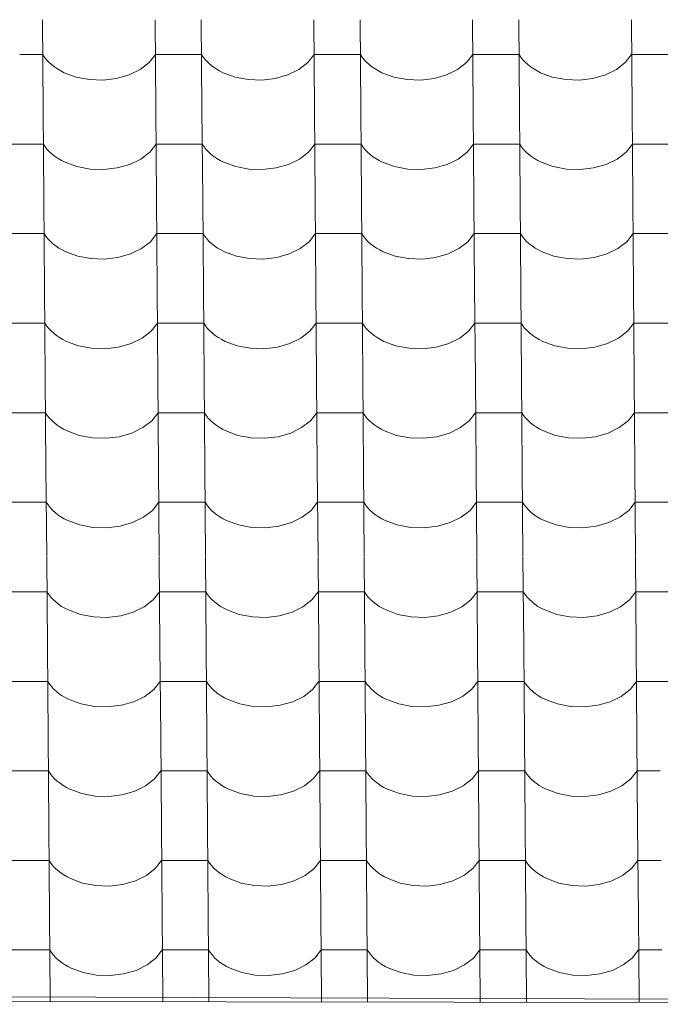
# Model space of a CAD drawing. Header units: millimetres. Extents: x -27785 to 104762, y -947 to 11132.
# Tile 135 of 146: x -2393 to -1727, y 7039 to 8061. Entities that reach past the tile are written whole.
import ezdxf

# ---------------------------------------------------------------- set-up
doc = ezdxf.new("R2010")
doc.units = ezdxf.units.MM
doc.header["$MEASUREMENT"] = 0
for name, color, linetype in [('POHLED JIŽNÍ_1_Bourané_Konstrukce - střechy a skořepiny', 7, 'Continuous'), ('POHLED JIŽNÍ_1_Bourané_Výplně - Povrchové', 7, 'Continuous'), ('POHLED JIŽNÍ_1_Konstrukce - nosné', 7, 'Continuous')]:
    doc.layers.add(name, color=color, linetype=linetype)

# ---------------------------------------------------------------- blocks, each defined once
blk = doc.blocks.new('*X2', base_point=(-29303.7, -27473.9))
at = {"layer": 'POHLED JIŽNÍ_1_Bourané_Výplně - Povrchové', "color": 7, "linetype": 'Continuous', "lineweight": 13}
for p, q in [((-2369.1, 8061.2), (-2368.4, 7968.5)), ((-2252.1, 8061.2), (-2251.4, 7968.5)), ((-2204.1, 8061.2), (-2203.4, 7968.5)), ((-2087.1, 8061.2), (-2086.4, 7968.5)), ((-2039.1, 8061.2), (-2038.4, 7968.5)), ((-1922.1, 8061.2), (-1921.4, 7968.5)), ((-1874.1, 8061.2), (-1873.4, 7968.5)), ((-1757.1, 8061.2), (-1756.4, 7968.5)), ((-2368.8, 8025), (-2392.8, 8025)), ((-2368.8, 8025), (-2367, 8022.3)), ((-2367, 8022.3), (-2364.8, 8019.6)), ((-2364.8, 8019.6), (-2362.4, 8017)), ((-2258.4, 8016.7), (-2251.8, 8025)), ((-2227.8, 8025), (-2251.8, 8025)), ((-2203.8, 8025), (-2227.8, 8025)), ((-2203.8, 8025), (-2202, 8022.3)), ((-2202, 8022.3), (-2199.8, 8019.6)), ((-2199.8, 8019.6), (-2197.4, 8017)), ((-2093.5, 8016.7), (-2086.8, 8025)), ((-2062.8, 8025), (-2086.8, 8025)), ((-2038.8, 8025), (-2062.8, 8025)), ((-2038.8, 8025), (-2037, 8022.3)), ((-2037, 8022.3), (-2034.8, 8019.6)), ((-2034.8, 8019.6), (-2032.4, 8017)), ((-1928.5, 8016.7), (-1921.9, 8025)), ((-1897.8, 8025), (-1921.9, 8025)), ((-1873.8, 8025), (-1897.8, 8025)), ((-1873.8, 8025), (-1872, 8022.3)), ((-1872, 8022.3), (-1869.8, 8019.6)), ((-1869.8, 8019.6), (-1867.4, 8017)), ((-1763.5, 8016.7), (-1756.9, 8025)), ((-1732.8, 8025), (-1756.9, 8025)), ((-1708.8, 8025), (-1732.8, 8025)), ((-2362.4, 8017), (-2359.7, 8014.5)), ((-2359.7, 8014.5), (-2356.7, 8012.2)), ((-2356.7, 8012.2), (-2353.5, 8010)), ((-2353.5, 8010), (-2350.1, 8008)), ((-2350.1, 8008), (-2346.5, 8006.1)), ((-2279.1, 8003.9), (-2267.7, 8009.5)), ((-2267.7, 8009.5), (-2258.4, 8016.7)), ((-2197.4, 8017), (-2194.7, 8014.5)), ((-2194.7, 8014.5), (-2191.7, 8012.2)), ((-2191.7, 8012.2), (-2188.5, 8010)), ((-2188.5, 8010), (-2185.1, 8008)), ((-2185.1, 8008), (-2181.5, 8006.1)), ((-2114.1, 8003.9), (-2102.7, 8009.5)), ((-2102.7, 8009.5), (-2093.5, 8016.7)), ((-2032.4, 8017), (-2029.7, 8014.5)), ((-2029.7, 8014.5), (-2026.7, 8012.2)), ((-2026.7, 8012.2), (-2023.5, 8010)), ((-2023.5, 8010), (-2020.1, 8008)), ((-2020.1, 8008), (-2016.5, 8006.1)), ((-1949.1, 8003.9), (-1937.7, 8009.5)), ((-1937.7, 8009.5), (-1928.5, 8016.7)), ((-1867.4, 8017), (-1864.7, 8014.5)), ((-1864.7, 8014.5), (-1861.7, 8012.2)), ((-1861.7, 8012.2), (-1858.5, 8010)), ((-1858.5, 8010), (-1855.1, 8008)), ((-1855.1, 8008), (-1851.5, 8006.1)), ((-1784.1, 8003.9), (-1772.7, 8009.5)), ((-1772.7, 8009.5), (-1763.5, 8016.7)), ((-2346.5, 8006.1), (-2334, 8001.6)), ((-2334, 8001.6), (-2320.3, 7999)), ((-2320.3, 7999), (-2306.1, 7998.5)), ((-2306.1, 7998.5), (-2292.2, 8000.2)), ((-2292.2, 8000.2), (-2279.1, 8003.9)), ((-2181.5, 8006.1), (-2169, 8001.6)), ((-2169, 8001.6), (-2155.3, 7999)), ((-2155.3, 7999), (-2141.1, 7998.5)), ((-2141.1, 7998.5), (-2127.2, 8000.2)), ((-2127.2, 8000.2), (-2114.1, 8003.9)), ((-2016.5, 8006.1), (-2004, 8001.6)), ((-2004, 8001.6), (-1990.3, 7999)), ((-1990.3, 7999), (-1976.1, 7998.5)), ((-1976.1, 7998.5), (-1962.2, 8000.2)), ((-1962.2, 8000.2), (-1949.1, 8003.9)), ((-1851.5, 8006.1), (-1839, 8001.6)), ((-1839, 8001.6), (-1825.3, 7999)), ((-1825.3, 7999), (-1811.1, 7998.5)), ((-1811.1, 7998.5), (-1797.2, 8000.2)), ((-1797.2, 8000.2), (-1784.1, 8003.9)), ((-2368.4, 7968.2), (-2367.6, 7875.5)), ((-2251.4, 7968.2), (-2250.7, 7875.5)), ((-2203.4, 7968.2), (-2202.6, 7875.5)), ((-2086.4, 7968.2), (-2085.7, 7875.5)), ((-2038.4, 7968.2), (-2037.7, 7875.5)), ((-1921.4, 7968.2), (-1920.7, 7875.5)), ((-1873.4, 7968.2), (-1872.7, 7875.5)), ((-1756.4, 7968.2), (-1755.7, 7875.5)), ((-2392.1, 7932), (-2416.1, 7932)), ((-2368.1, 7932), (-2392.1, 7932)), ((-2368.1, 7932), (-2366.2, 7929.2)), ((-2366.2, 7929.2), (-2364.1, 7926.5)), ((-2364.1, 7926.5), (-2361.7, 7924)), ((-2257.7, 7923.7), (-2251.1, 7932)), ((-2227.1, 7932), (-2251.1, 7932)), ((-2203.1, 7932), (-2227.1, 7932)), ((-2203.1, 7932), (-2201.2, 7929.2)), ((-2201.2, 7929.2), (-2199.1, 7926.5)), ((-2199.1, 7926.5), (-2196.7, 7924)), ((-2092.7, 7923.7), (-2086.1, 7932)), ((-2062.1, 7932), (-2086.1, 7932)), ((-2038.1, 7932), (-2062.1, 7932)), ((-2038.1, 7932), (-2036.2, 7929.2)), ((-2036.2, 7929.2), (-2034.1, 7926.5)), ((-2034.1, 7926.5), (-2031.7, 7924)), ((-1927.7, 7923.7), (-1921.1, 7932)), ((-1897.1, 7932), (-1921.1, 7932)), ((-1873.1, 7932), (-1897.1, 7932)), ((-1873.1, 7932), (-1871.3, 7929.2)), ((-1871.3, 7929.2), (-1869.1, 7926.5)), ((-1869.1, 7926.5), (-1866.7, 7924)), ((-1762.7, 7923.7), (-1756.1, 7932)), ((-1732.1, 7932), (-1756.1, 7932)), ((-1708.1, 7932), (-1732.1, 7932)), ((-2361.7, 7924), (-2359, 7921.5)), ((-2359, 7921.5), (-2356, 7919.2)), ((-2356, 7919.2), (-2352.8, 7917)), ((-2352.8, 7917), (-2349.4, 7915)), ((-2278.4, 7910.9), (-2267, 7916.5)), ((-2267, 7916.5), (-2257.7, 7923.7)), ((-2196.7, 7924), (-2194, 7921.5)), ((-2194, 7921.5), (-2191, 7919.2)), ((-2191, 7919.2), (-2187.8, 7917)), ((-2187.8, 7917), (-2184.4, 7915)), ((-2113.4, 7910.9), (-2102, 7916.5)), ((-2102, 7916.5), (-2092.7, 7923.7)), ((-2031.7, 7924), (-2029, 7921.5)), ((-2029, 7921.5), (-2026, 7919.2)), ((-2026, 7919.2), (-2022.8, 7917)), ((-2022.8, 7917), (-2019.4, 7915)), ((-1948.4, 7910.9), (-1937, 7916.5)), ((-1937, 7916.5), (-1927.7, 7923.7)), ((-1866.7, 7924), (-1864, 7921.5)), ((-1864, 7921.5), (-1861, 7919.2)), ((-1861, 7919.2), (-1857.8, 7917)), ((-1857.8, 7917), (-1854.4, 7915)), ((-1783.4, 7910.9), (-1772, 7916.5)), ((-1772, 7916.5), (-1762.7, 7923.7)), ((-2349.4, 7915), (-2345.7, 7913.1)), ((-2345.7, 7913.1), (-2333.3, 7908.6)), ((-2333.3, 7908.6), (-2319.6, 7906)), ((-2319.6, 7906), (-2305.4, 7905.5)), ((-2305.4, 7905.5), (-2291.4, 7907.2)), ((-2291.4, 7907.2), (-2278.4, 7910.9)), ((-2184.4, 7915), (-2180.7, 7913.1)), ((-2180.7, 7913.1), (-2168.3, 7908.6)), ((-2168.3, 7908.6), (-2154.6, 7906)), ((-2154.6, 7906), (-2140.4, 7905.5)), ((-2140.4, 7905.5), (-2126.4, 7907.2)), ((-2126.4, 7907.2), (-2113.4, 7910.9)), ((-2019.4, 7915), (-2015.8, 7913.1)), ((-2015.8, 7913.1), (-2003.3, 7908.6)), ((-2003.3, 7908.6), (-1989.6, 7906)), ((-1989.6, 7906), (-1975.4, 7905.5)), ((-1975.4, 7905.5), (-1961.5, 7907.2)), ((-1961.5, 7907.2), (-1948.4, 7910.9)), ((-1854.4, 7915), (-1850.8, 7913.1)), ((-1850.8, 7913.1), (-1838.3, 7908.6)), ((-1838.3, 7908.6), (-1824.6, 7906)), ((-1824.6, 7906), (-1810.4, 7905.5)), ((-1810.4, 7905.5), (-1796.5, 7907.2)), ((-1796.5, 7907.2), (-1783.4, 7910.9)), ((-2367.6, 7875.2), (-2366.9, 7782.5)), ((-2250.7, 7875.2), (-2250, 7782.5)), ((-2202.6, 7875.2), (-2201.9, 7782.5)), ((-2085.7, 7875.2), (-2085, 7782.5)), ((-2037.6, 7875.2), (-2036.9, 7782.5)), ((-1920.7, 7875.2), (-1920, 7782.5)), ((-1872.7, 7875.2), (-1871.9, 7782.5)), ((-1755.7, 7875.2), (-1755, 7782.5)), ((-2391.4, 7839), (-2415.4, 7839)), ((-2367.4, 7839), (-2391.4, 7839)), ((-2367.4, 7839), (-2365.5, 7836.2)), ((-2365.5, 7836.2), (-2363.4, 7833.5)), ((-2363.4, 7833.5), (-2360.9, 7831)), ((-2257, 7830.6), (-2250.4, 7839)), ((-2226.4, 7839), (-2250.4, 7839)), ((-2202.4, 7839), (-2226.4, 7839)), ((-2202.4, 7839), (-2200.5, 7836.2)), ((-2200.5, 7836.2), (-2198.4, 7833.5)), ((-2198.4, 7833.5), (-2195.9, 7831)), ((-2092, 7830.6), (-2085.4, 7839)), ((-2061.4, 7839), (-2085.4, 7839)), ((-2037.4, 7839), (-2061.4, 7839)), ((-2037.4, 7839), (-2035.5, 7836.2)), ((-2035.5, 7836.2), (-2033.4, 7833.5)), ((-2033.4, 7833.5), (-2031, 7831)), ((-1927, 7830.6), (-1920.4, 7839)), ((-1896.4, 7839), (-1920.4, 7839)), ((-1872.4, 7839), (-1896.4, 7839)), ((-1872.4, 7839), (-1870.5, 7836.2)), ((-1870.5, 7836.2), (-1868.4, 7833.5)), ((-1868.4, 7833.5), (-1866, 7831)), ((-1762, 7830.6), (-1755.4, 7839)), ((-1731.4, 7839), (-1755.4, 7839)), ((-1707.4, 7839), (-1731.4, 7839)), ((-2360.9, 7831), (-2358.2, 7828.5)), ((-2358.2, 7828.5), (-2355.3, 7826.2)), ((-2355.3, 7826.2), (-2352.1, 7824)), ((-2352.1, 7824), (-2348.7, 7822)), ((-2277.7, 7817.9), (-2266.3, 7823.5)), ((-2266.3, 7823.5), (-2257, 7830.6)), ((-2195.9, 7831), (-2193.2, 7828.5)), ((-2193.2, 7828.5), (-2190.3, 7826.2)), ((-2190.3, 7826.2), (-2187.1, 7824)), ((-2187.1, 7824), (-2183.7, 7822)), ((-2112.7, 7817.9), (-2101.3, 7823.5)), ((-2101.3, 7823.5), (-2092, 7830.6)), ((-2031, 7831), (-2028.3, 7828.5)), ((-2028.3, 7828.5), (-2025.3, 7826.2)), ((-2025.3, 7826.2), (-2022.1, 7824)), ((-2022.1, 7824), (-2018.7, 7822)), ((-1947.7, 7817.9), (-1936.3, 7823.5)), ((-1936.3, 7823.5), (-1927, 7830.6)), ((-1866, 7831), (-1863.3, 7828.5)), ((-1863.3, 7828.5), (-1860.3, 7826.2)), ((-1860.3, 7826.2), (-1857.1, 7824)), ((-1857.1, 7824), (-1853.7, 7822)), ((-1782.7, 7817.9), (-1771.3, 7823.5)), ((-1771.3, 7823.5), (-1762, 7830.6)), ((-2348.7, 7822), (-2345, 7820.1)), ((-2345, 7820.1), (-2332.5, 7815.5)), ((-2332.5, 7815.5), (-2318.9, 7813)), ((-2304.7, 7812.5), (-2290.7, 7814.2)), ((-2290.7, 7814.2), (-2277.7, 7817.9)), ((-2183.7, 7822), (-2180, 7820.1)), ((-2180, 7820.1), (-2167.5, 7815.5)), ((-2167.5, 7815.5), (-2153.9, 7813)), ((-2139.7, 7812.5), (-2125.7, 7814.2)), ((-2125.7, 7814.2), (-2112.7, 7817.9)), ((-2018.7, 7822), (-2015, 7820.1)), ((-2015, 7820.1), (-2002.5, 7815.5)), ((-2002.5, 7815.5), (-1988.9, 7813)), ((-1974.7, 7812.5), (-1960.7, 7814.2)), ((-1960.7, 7814.2), (-1947.7, 7817.9)), ((-1853.7, 7822), (-1850, 7820.1)), ((-1850, 7820.1), (-1837.6, 7815.5)), ((-1837.6, 7815.5), (-1823.9, 7813)), ((-1809.7, 7812.5), (-1795.7, 7814.2)), ((-1795.7, 7814.2), (-1782.7, 7817.9)), ((-2318.9, 7813), (-2304.7, 7812.5)), ((-2153.9, 7813), (-2139.7, 7812.5)), ((-1988.9, 7813), (-1974.7, 7812.5)), ((-1823.9, 7813), (-1809.7, 7812.5)), ((-2366.9, 7782.2), (-2366.2, 7689.5)), ((-2250, 7782.2), (-2249.2, 7689.5)), ((-2201.9, 7782.2), (-2201.2, 7689.5)), ((-2085, 7782.2), (-2084.2, 7689.5)), ((-2036.9, 7782.2), (-2036.2, 7689.5)), ((-1920, 7782.2), (-1919.2, 7689.5)), ((-1871.9, 7782.2), (-1871.2, 7689.5)), ((-1755, 7782.2), (-1754.2, 7689.5)), ((-2390.7, 7746), (-2414.7, 7746)), ((-2366.6, 7746), (-2390.7, 7746)), ((-2366.6, 7746), (-2364.8, 7743.2)), ((-2364.8, 7743.2), (-2362.6, 7740.5)), ((-2256.3, 7737.6), (-2249.7, 7746)), ((-2225.7, 7746), (-2249.7, 7746)), ((-2201.6, 7746), (-2225.7, 7746)), ((-2201.6, 7746), (-2199.8, 7743.2)), ((-2199.8, 7743.2), (-2197.7, 7740.5)), ((-2091.3, 7737.6), (-2084.7, 7746)), ((-2060.7, 7746), (-2084.7, 7746)), ((-2036.6, 7746), (-2060.7, 7746)), ((-2036.6, 7746), (-2034.8, 7743.2)), ((-2034.8, 7743.2), (-2032.7, 7740.5)), ((-1926.3, 7737.6), (-1919.7, 7746)), ((-1895.7, 7746), (-1919.7, 7746)), ((-1871.6, 7746), (-1895.7, 7746)), ((-1871.6, 7746), (-1869.8, 7743.2)), ((-1869.8, 7743.2), (-1867.7, 7740.5)), ((-1761.3, 7737.6), (-1754.7, 7746)), ((-1730.7, 7746), (-1754.7, 7746)), ((-1706.7, 7746), (-1730.7, 7746)), ((-2362.6, 7740.5), (-2360.2, 7737.9)), ((-2360.2, 7737.9), (-2357.5, 7735.5)), ((-2357.5, 7735.5), (-2354.6, 7733.2)), ((-2354.6, 7733.2), (-2351.4, 7731)), ((-2265.5, 7730.5), (-2256.3, 7737.6)), ((-2197.7, 7740.5), (-2195.2, 7737.9)), ((-2195.2, 7737.9), (-2192.5, 7735.5)), ((-2192.5, 7735.5), (-2189.6, 7733.2)), ((-2189.6, 7733.2), (-2186.4, 7731)), ((-2100.5, 7730.5), (-2091.3, 7737.6)), ((-2032.7, 7740.5), (-2030.2, 7737.9)), ((-2030.2, 7737.9), (-2027.5, 7735.5)), ((-2027.5, 7735.5), (-2024.6, 7733.2)), ((-2024.6, 7733.2), (-2021.4, 7731)), ((-1935.5, 7730.5), (-1926.3, 7737.6)), ((-1867.7, 7740.5), (-1865.2, 7737.9)), ((-1865.2, 7737.9), (-1862.5, 7735.5)), ((-1862.5, 7735.5), (-1859.6, 7733.2)), ((-1859.6, 7733.2), (-1856.4, 7731)), ((-1770.5, 7730.5), (-1761.3, 7737.6)), ((-2351.4, 7731), (-2347.9, 7729)), ((-2347.9, 7729), (-2344.3, 7727.1)), ((-2344.3, 7727.1), (-2331.8, 7722.5)), ((-2331.8, 7722.5), (-2318.1, 7719.9)), ((-2304, 7719.5), (-2290, 7721.1)), ((-2290, 7721.1), (-2277, 7724.9)), ((-2277, 7724.9), (-2265.5, 7730.5)), ((-2186.4, 7731), (-2182.9, 7729)), ((-2182.9, 7729), (-2179.3, 7727.1)), ((-2179.3, 7727.1), (-2166.8, 7722.5)), ((-2166.8, 7722.5), (-2153.1, 7719.9)), ((-2139, 7719.5), (-2125, 7721.1)), ((-2125, 7721.1), (-2112, 7724.9)), ((-2112, 7724.9), (-2100.5, 7730.5)), ((-2021.4, 7731), (-2017.9, 7729)), ((-2017.9, 7729), (-2014.3, 7727.1)), ((-2014.3, 7727.1), (-2001.8, 7722.5)), ((-2001.8, 7722.5), (-1988.1, 7719.9)), ((-1974, 7719.5), (-1960, 7721.1)), ((-1960, 7721.1), (-1947, 7724.9)), ((-1947, 7724.9), (-1935.5, 7730.5)), ((-1856.4, 7731), (-1852.9, 7729)), ((-1852.9, 7729), (-1849.3, 7727.1)), ((-1849.3, 7727.1), (-1836.8, 7722.5)), ((-1836.8, 7722.5), (-1823.2, 7719.9)), ((-1809, 7719.5), (-1795, 7721.1)), ((-1795, 7721.1), (-1782, 7724.9)), ((-1782, 7724.9), (-1770.5, 7730.5)), ((-2318.1, 7719.9), (-2304, 7719.5)), ((-2153.1, 7719.9), (-2139, 7719.5)), ((-1988.1, 7719.9), (-1974, 7719.5)), ((-1823.2, 7719.9), (-1809, 7719.5)), ((-2366.2, 7689.2), (-2365.5, 7596.5)), ((-2249.2, 7689.2), (-2248.5, 7596.5)), ((-2201.2, 7689.2), (-2200.5, 7596.5)), ((-2084.2, 7689.2), (-2083.5, 7596.5)), ((-2036.2, 7689.2), (-2035.5, 7596.5)), ((-1919.2, 7689.2), (-1918.5, 7596.5)), ((-1871.2, 7689.2), (-1870.5, 7596.5)), ((-1754.2, 7689.2), (-1753.5, 7596.5)), ((-2389.9, 7653), (-2413.9, 7653)), ((-2365.9, 7653), (-2389.9, 7653)), ((-2365.9, 7653), (-2364.1, 7650.2)), ((-2364.1, 7650.2), (-2361.9, 7647.5)), ((-2255.6, 7644.6), (-2249, 7653)), ((-2224.9, 7653), (-2249, 7653)), ((-2200.9, 7653), (-2224.9, 7653)), ((-2200.9, 7653), (-2199.1, 7650.2)), ((-2199.1, 7650.2), (-2196.9, 7647.5)), ((-2090.6, 7644.6), (-2084, 7653)), ((-2059.9, 7653), (-2084, 7653)), ((-2035.9, 7653), (-2059.9, 7653)), ((-2035.9, 7653), (-2034.1, 7650.2)), ((-2034.1, 7650.2), (-2031.9, 7647.5)), ((-1925.6, 7644.6), (-1919, 7653)), ((-1894.9, 7653), (-1919, 7653)), ((-1870.9, 7653), (-1894.9, 7653)), ((-1870.9, 7653), (-1869.1, 7650.2)), ((-1869.1, 7650.2), (-1866.9, 7647.5)), ((-1760.6, 7644.6), (-1754, 7653)), ((-1729.9, 7653), (-1754, 7653)), ((-1705.9, 7653), (-1729.9, 7653)), ((-2361.9, 7647.5), (-2359.5, 7644.9)), ((-2359.5, 7644.9), (-2356.8, 7642.5)), ((-2356.8, 7642.5), (-2353.8, 7640.1)), ((-2353.8, 7640.1), (-2350.6, 7638)), ((-2264.8, 7637.5), (-2255.6, 7644.6)), ((-2196.9, 7647.5), (-2194.5, 7644.9)), ((-2194.5, 7644.9), (-2191.8, 7642.5)), ((-2191.8, 7642.5), (-2188.8, 7640.1)), ((-2188.8, 7640.1), (-2185.6, 7638)), ((-2099.8, 7637.5), (-2090.6, 7644.6)), ((-2031.9, 7647.5), (-2029.5, 7644.9)), ((-2029.5, 7644.9), (-2026.8, 7642.5)), ((-2026.8, 7642.5), (-2023.8, 7640.1)), ((-2023.8, 7640.1), (-2020.6, 7638)), ((-1934.8, 7637.5), (-1925.6, 7644.6)), ((-1866.9, 7647.5), (-1864.5, 7644.9)), ((-1864.5, 7644.9), (-1861.8, 7642.5)), ((-1861.8, 7642.5), (-1858.9, 7640.1)), ((-1858.9, 7640.1), (-1855.6, 7638)), ((-1769.8, 7637.5), (-1760.6, 7644.6)), ((-2350.6, 7638), (-2347.2, 7635.9)), ((-2347.2, 7635.9), (-2343.6, 7634.1)), ((-2343.6, 7634.1), (-2331.1, 7629.5)), ((-2331.1, 7629.5), (-2317.4, 7626.9)), ((-2289.3, 7628.1), (-2276.2, 7631.9)), ((-2276.2, 7631.9), (-2264.8, 7637.5)), ((-2185.6, 7638), (-2182.2, 7635.9)), ((-2182.2, 7635.9), (-2178.6, 7634.1)), ((-2178.6, 7634.1), (-2166.1, 7629.5)), ((-2166.1, 7629.5), (-2152.4, 7626.9)), ((-2124.3, 7628.1), (-2111.2, 7631.9)), ((-2111.2, 7631.9), (-2099.8, 7637.5)), ((-2020.6, 7638), (-2017.2, 7635.9)), ((-2017.2, 7635.9), (-2013.6, 7634.1)), ((-2013.6, 7634.1), (-2001.1, 7629.5)), ((-2001.1, 7629.5), (-1987.4, 7626.9)), ((-1959.3, 7628.1), (-1946.2, 7631.9)), ((-1946.2, 7631.9), (-1934.8, 7637.5)), ((-1855.6, 7638), (-1852.2, 7635.9)), ((-1852.2, 7635.9), (-1848.6, 7634.1)), ((-1848.6, 7634.1), (-1836.1, 7629.5)), ((-1836.1, 7629.5), (-1822.4, 7626.9)), ((-1794.3, 7628.1), (-1781.3, 7631.9)), ((-1781.3, 7631.9), (-1769.8, 7637.5)), ((-2317.4, 7626.9), (-2303.2, 7626.5)), ((-2303.2, 7626.5), (-2289.3, 7628.1)), ((-2152.4, 7626.9), (-2138.2, 7626.5)), ((-2138.2, 7626.5), (-2124.3, 7628.1)), ((-1987.4, 7626.9), (-1973.2, 7626.5)), ((-1973.2, 7626.5), (-1959.3, 7628.1)), ((-1822.4, 7626.9), (-1808.2, 7626.5)), ((-1808.2, 7626.5), (-1794.3, 7628.1)), ((-2365.5, 7596.2), (-2364.7, 7503.5)), ((-2248.5, 7596.2), (-2247.8, 7503.5)), ((-2200.5, 7596.2), (-2199.8, 7503.5)), ((-2083.5, 7596.2), (-2082.8, 7503.5)), ((-2035.5, 7596.2), (-2034.8, 7503.5)), ((-1918.5, 7596.2), (-1917.8, 7503.5)), ((-1870.5, 7596.2), (-1869.8, 7503.5)), ((-1753.5, 7596.2), (-1752.8, 7503.5)), ((-2389.2, 7560), (-2413.2, 7560)), ((-2365.2, 7560), (-2389.2, 7560)), ((-2365.2, 7560), (-2363.3, 7557.2)), ((-2254.8, 7551.6), (-2248.2, 7560)), ((-2224.2, 7560), (-2248.2, 7560)), ((-2200.2, 7560), (-2224.2, 7560)), ((-2200.2, 7560), (-2198.3, 7557.2)), ((-2089.8, 7551.6), (-2083.2, 7560)), ((-2059.2, 7560), (-2083.2, 7560)), ((-2035.2, 7560), (-2059.2, 7560)), ((-2035.2, 7560), (-2033.4, 7557.2)), ((-1924.8, 7551.6), (-1918.2, 7560)), ((-1894.2, 7560), (-1918.2, 7560)), ((-1870.2, 7560), (-1894.2, 7560)), ((-1870.2, 7560), (-1868.4, 7557.2)), ((-1759.8, 7551.6), (-1753.2, 7560)), ((-1729.2, 7560), (-1753.2, 7560)), ((-1705.2, 7560), (-1729.2, 7560)), ((-2363.3, 7557.2), (-2361.2, 7554.5)), ((-2361.2, 7554.5), (-2358.8, 7551.9)), ((-2358.8, 7551.9), (-2356.1, 7549.5)), ((-2356.1, 7549.5), (-2353.1, 7547.1)), ((-2264.1, 7544.4), (-2254.8, 7551.6)), ((-2198.3, 7557.2), (-2196.2, 7554.5)), ((-2196.2, 7554.5), (-2193.8, 7551.9)), ((-2193.8, 7551.9), (-2191.1, 7549.5)), ((-2191.1, 7549.5), (-2188.1, 7547.1)), ((-2099.1, 7544.4), (-2089.8, 7551.6)), ((-2033.4, 7557.2), (-2031.2, 7554.5)), ((-2031.2, 7554.5), (-2028.8, 7551.9)), ((-2028.8, 7551.9), (-2026.1, 7549.5)), ((-2026.1, 7549.5), (-2023.1, 7547.1)), ((-1934.1, 7544.4), (-1924.8, 7551.6)), ((-1868.4, 7557.2), (-1866.2, 7554.5)), ((-1866.2, 7554.5), (-1863.8, 7551.9)), ((-1863.8, 7551.9), (-1861.1, 7549.5)), ((-1861.1, 7549.5), (-1858.1, 7547.1)), ((-1769.1, 7544.4), (-1759.8, 7551.6)), ((-2353.1, 7547.1), (-2349.9, 7545)), ((-2349.9, 7545), (-2346.5, 7542.9)), ((-2346.5, 7542.9), (-2342.8, 7541.1)), ((-2342.8, 7541.1), (-2330.4, 7536.5)), ((-2288.5, 7535.1), (-2275.5, 7538.9)), ((-2275.5, 7538.9), (-2264.1, 7544.4)), ((-2188.1, 7547.1), (-2184.9, 7545)), ((-2184.9, 7545), (-2181.5, 7542.9)), ((-2181.5, 7542.9), (-2177.9, 7541.1)), ((-2177.9, 7541.1), (-2165.4, 7536.5)), ((-2123.6, 7535.1), (-2110.5, 7538.9)), ((-2110.5, 7538.9), (-2099.1, 7544.4)), ((-2023.1, 7547.1), (-2019.9, 7545)), ((-2019.9, 7545), (-2016.5, 7542.9)), ((-2016.5, 7542.9), (-2012.9, 7541.1)), ((-2012.9, 7541.1), (-2000.4, 7536.5)), ((-1958.6, 7535.1), (-1945.5, 7538.9)), ((-1945.5, 7538.9), (-1934.1, 7544.4)), ((-1858.1, 7547.1), (-1854.9, 7545)), ((-1854.9, 7545), (-1851.5, 7542.9)), ((-1851.5, 7542.9), (-1847.9, 7541.1)), ((-1847.9, 7541.1), (-1835.4, 7536.5)), ((-1793.6, 7535.1), (-1780.5, 7538.9)), ((-1780.5, 7538.9), (-1769.1, 7544.4)), ((-2330.4, 7536.5), (-2316.7, 7533.9)), ((-2316.7, 7533.9), (-2302.5, 7533.5)), ((-2302.5, 7533.5), (-2288.5, 7535.1)), ((-2165.4, 7536.5), (-2151.7, 7533.9)), ((-2151.7, 7533.9), (-2137.5, 7533.5)), ((-2137.5, 7533.5), (-2123.6, 7535.1)), ((-2000.4, 7536.5), (-1986.7, 7533.9)), ((-1986.7, 7533.9), (-1972.5, 7533.5)), ((-1972.5, 7533.5), (-1958.6, 7535.1)), ((-1835.4, 7536.5), (-1821.7, 7533.9)), ((-1821.7, 7533.9), (-1807.5, 7533.5)), ((-1807.5, 7533.5), (-1793.6, 7535.1)), ((-2364.7, 7503.1), (-2364, 7410.5)), ((-2247.8, 7503.1), (-2247.1, 7410.5)), ((-2199.8, 7503.1), (-2199, 7410.5)), ((-2082.8, 7503.1), (-2082.1, 7410.5)), ((-2034.8, 7503.1), (-2034, 7410.5)), ((-1917.8, 7503.1), (-1917.1, 7410.5)), ((-1869.8, 7503.1), (-1869, 7410.5)), ((-1752.8, 7503.1), (-1752.1, 7410.5)), ((-2388.5, 7467), (-2412.5, 7467)), ((-2364.5, 7467), (-2388.5, 7467)), ((-2364.5, 7467), (-2362.6, 7464.2)), ((-2254.1, 7458.6), (-2247.5, 7467)), ((-2223.5, 7467), (-2247.5, 7467)), ((-2199.5, 7467), (-2223.5, 7467)), ((-2199.5, 7467), (-2197.6, 7464.2)), ((-2089.1, 7458.6), (-2082.5, 7467)), ((-2058.5, 7467), (-2082.5, 7467)), ((-2034.5, 7467), (-2058.5, 7467)), ((-2034.5, 7467), (-2032.6, 7464.2)), ((-1924.1, 7458.6), (-1917.5, 7467)), ((-1893.5, 7467), (-1917.5, 7467)), ((-1869.5, 7467), (-1893.5, 7467)), ((-1869.5, 7467), (-1867.6, 7464.2)), ((-1759.1, 7458.6), (-1752.5, 7467)), ((-1728.5, 7467), (-1752.5, 7467)), ((-1704.5, 7467), (-1728.5, 7467)), ((-2362.6, 7464.2), (-2360.5, 7461.5)), ((-2360.5, 7461.5), (-2358.1, 7458.9)), ((-2358.1, 7458.9), (-2355.3, 7456.5)), ((-2355.3, 7456.5), (-2352.4, 7454.1)), ((-2263.4, 7451.4), (-2254.1, 7458.6)), ((-2197.6, 7464.2), (-2195.5, 7461.5)), ((-2195.5, 7461.5), (-2193.1, 7458.9)), ((-2193.1, 7458.9), (-2190.4, 7456.5)), ((-2190.4, 7456.5), (-2187.4, 7454.1)), ((-2098.4, 7451.4), (-2089.1, 7458.6)), ((-2032.6, 7464.2), (-2030.5, 7461.5)), ((-2030.5, 7461.5), (-2028.1, 7458.9)), ((-2028.1, 7458.9), (-2025.4, 7456.5)), ((-2025.4, 7456.5), (-2022.4, 7454.1)), ((-1933.4, 7451.4), (-1924.1, 7458.6)), ((-1867.6, 7464.2), (-1865.5, 7461.5)), ((-1865.5, 7461.5), (-1863.1, 7458.9)), ((-1863.1, 7458.9), (-1860.4, 7456.5)), ((-1860.4, 7456.5), (-1857.4, 7454.1)), ((-1768.4, 7451.4), (-1759.1, 7458.6)), ((-2352.4, 7454.1), (-2349.2, 7451.9)), ((-2349.2, 7451.9), (-2345.8, 7449.9)), ((-2345.8, 7449.9), (-2342.1, 7448.1)), ((-2342.1, 7448.1), (-2329.6, 7443.5)), ((-2287.8, 7442.1), (-2274.8, 7445.8)), ((-2274.8, 7445.8), (-2263.4, 7451.4)), ((-2187.4, 7454.1), (-2184.2, 7451.9)), ((-2184.2, 7451.9), (-2180.8, 7449.9)), ((-2180.8, 7449.9), (-2177.1, 7448.1)), ((-2177.1, 7448.1), (-2164.7, 7443.5)), ((-2122.8, 7442.1), (-2109.8, 7445.8)), ((-2109.8, 7445.8), (-2098.4, 7451.4)), ((-2022.4, 7454.1), (-2019.2, 7451.9)), ((-2019.2, 7451.9), (-2015.8, 7449.9)), ((-2015.8, 7449.9), (-2012.1, 7448.1)), ((-2012.1, 7448.1), (-1999.7, 7443.5)), ((-1957.8, 7442.1), (-1944.8, 7445.8)), ((-1944.8, 7445.8), (-1933.4, 7451.4)), ((-1857.4, 7454.1), (-1854.2, 7451.9)), ((-1854.2, 7451.9), (-1850.8, 7449.9)), ((-1850.8, 7449.9), (-1847.1, 7448.1)), ((-1847.1, 7448.1), (-1834.7, 7443.5)), ((-1792.8, 7442.1), (-1779.8, 7445.8)), ((-1779.8, 7445.8), (-1768.4, 7451.4)), ((-2329.6, 7443.5), (-2316, 7440.9)), ((-2316, 7440.9), (-2301.8, 7440.4)), ((-2301.8, 7440.4), (-2287.8, 7442.1)), ((-2164.7, 7443.5), (-2151, 7440.9)), ((-2151, 7440.9), (-2136.8, 7440.4)), ((-2136.8, 7440.4), (-2122.8, 7442.1)), ((-1999.7, 7443.5), (-1986, 7440.9)), ((-1986, 7440.9), (-1971.8, 7440.4)), ((-1971.8, 7440.4), (-1957.8, 7442.1)), ((-1834.7, 7443.5), (-1821, 7440.9)), ((-1821, 7440.9), (-1806.8, 7440.4)), ((-1806.8, 7440.4), (-1792.8, 7442.1)), ((-2364, 7410.1), (-2363.3, 7317.5)), ((-2247.1, 7410.1), (-2246.3, 7317.5)), ((-2199, 7410.1), (-2198.3, 7317.5)), ((-2082.1, 7410.1), (-2081.3, 7317.5)), ((-2034, 7410.1), (-2033.3, 7317.5)), ((-1917.1, 7410.1), (-1916.3, 7317.5)), ((-1869, 7410.1), (-1868.3, 7317.5)), ((-1752.1, 7410.1), (-1751.4, 7317.5)), ((-2387.8, 7374), (-2411.8, 7374)), ((-2363.7, 7374), (-2387.8, 7374)), ((-2363.7, 7374), (-2361.9, 7371.2)), ((-2253.4, 7365.6), (-2246.8, 7374)), ((-2222.8, 7374), (-2246.8, 7374)), ((-2198.7, 7374), (-2222.8, 7374)), ((-2198.7, 7374), (-2196.9, 7371.2)), ((-2088.4, 7365.6), (-2081.8, 7374)), ((-2057.8, 7374), (-2081.8, 7374)), ((-2033.8, 7374), (-2057.8, 7374)), ((-2033.8, 7374), (-2031.9, 7371.2)), ((-1923.4, 7365.6), (-1916.8, 7374)), ((-1892.8, 7374), (-1916.8, 7374)), ((-1868.8, 7374), (-1892.8, 7374)), ((-1868.8, 7374), (-1866.9, 7371.2)), ((-1758.4, 7365.6), (-1751.8, 7374)), ((-1727.8, 7374), (-1751.8, 7374)), ((-1703.8, 7374), (-1727.8, 7374)), ((-2361.9, 7371.2), (-2359.8, 7368.5)), ((-2359.8, 7368.5), (-2357.3, 7365.9)), ((-2357.3, 7365.9), (-2354.6, 7363.4)), ((-2354.6, 7363.4), (-2351.7, 7361.1)), ((-2262.6, 7358.4), (-2253.4, 7365.6)), ((-2196.9, 7371.2), (-2194.8, 7368.5)), ((-2194.8, 7368.5), (-2192.3, 7365.9)), ((-2192.3, 7365.9), (-2189.6, 7363.4)), ((-2189.6, 7363.4), (-2186.7, 7361.1)), ((-2097.6, 7358.4), (-2088.4, 7365.6)), ((-2031.9, 7371.2), (-2029.8, 7368.5)), ((-2029.8, 7368.5), (-2027.3, 7365.9)), ((-2027.3, 7365.9), (-2024.6, 7363.4)), ((-2024.6, 7363.4), (-2021.7, 7361.1)), ((-1932.6, 7358.4), (-1923.4, 7365.6)), ((-1866.9, 7371.2), (-1864.8, 7368.5)), ((-1864.8, 7368.5), (-1862.3, 7365.9)), ((-1862.3, 7365.9), (-1859.6, 7363.4)), ((-1859.6, 7363.4), (-1856.7, 7361.1)), ((-1767.6, 7358.4), (-1758.4, 7365.6)), ((-2351.7, 7361.1), (-2348.5, 7358.9)), ((-2348.5, 7358.9), (-2345, 7356.9)), ((-2345, 7356.9), (-2341.4, 7355.1)), ((-2341.4, 7355.1), (-2328.9, 7350.5)), ((-2274.1, 7352.8), (-2262.6, 7358.4)), ((-2186.7, 7361.1), (-2183.5, 7358.9)), ((-2183.5, 7358.9), (-2180, 7356.9)), ((-2180, 7356.9), (-2176.4, 7355.1)), ((-2176.4, 7355.1), (-2163.9, 7350.5)), ((-2109.1, 7352.8), (-2097.6, 7358.4)), ((-2021.7, 7361.1), (-2018.5, 7358.9)), ((-2018.5, 7358.9), (-2015, 7356.9)), ((-2015, 7356.9), (-2011.4, 7355.1)), ((-2011.4, 7355.1), (-1998.9, 7350.5)), ((-1944.1, 7352.8), (-1932.6, 7358.4)), ((-1856.7, 7361.1), (-1853.5, 7358.9)), ((-1853.5, 7358.9), (-1850.1, 7356.9)), ((-1850.1, 7356.9), (-1846.4, 7355.1)), ((-1846.4, 7355.1), (-1833.9, 7350.5)), ((-1779.1, 7352.8), (-1767.6, 7358.4)), ((-2328.9, 7350.5), (-2315.2, 7347.9)), ((-2315.2, 7347.9), (-2301.1, 7347.4)), ((-2301.1, 7347.4), (-2287.1, 7349.1)), ((-2287.1, 7349.1), (-2274.1, 7352.8)), ((-2163.9, 7350.5), (-2150.2, 7347.9)), ((-2150.2, 7347.9), (-2136.1, 7347.4)), ((-2136.1, 7347.4), (-2122.1, 7349.1)), ((-2122.1, 7349.1), (-2109.1, 7352.8)), ((-1998.9, 7350.5), (-1985.3, 7347.9)), ((-1985.3, 7347.9), (-1971.1, 7347.4)), ((-1971.1, 7347.4), (-1957.1, 7349.1)), ((-1957.1, 7349.1), (-1944.1, 7352.8)), ((-1833.9, 7350.5), (-1820.3, 7347.9)), ((-1820.3, 7347.9), (-1806.1, 7347.4)), ((-1806.1, 7347.4), (-1792.1, 7349.1)), ((-1792.1, 7349.1), (-1779.1, 7352.8)), ((-2363.3, 7317.1), (-2362.6, 7224.5)), ((-2246.3, 7317.1), (-2245.6, 7224.5)), ((-2198.3, 7317.1), (-2197.6, 7224.5)), ((-2081.3, 7317.1), (-2080.6, 7224.5)), ((-2033.3, 7317.1), (-2032.6, 7224.5)), ((-1916.3, 7317.1), (-1915.6, 7224.5)), ((-1868.3, 7317.1), (-1867.6, 7224.5)), ((-1751.4, 7317.1), (-1750.6, 7224.5)), ((-2387, 7281), (-2411.1, 7281)), ((-2363, 7281), (-2387, 7281)), ((-2363, 7281), (-2361.2, 7278.2)), ((-2361.2, 7278.2), (-2359, 7275.5)), ((-2359, 7275.5), (-2356.6, 7272.9)), ((-2356.6, 7272.9), (-2353.9, 7270.4)), ((-2261.9, 7265.4), (-2252.7, 7272.6)), ((-2252.7, 7272.6), (-2246.1, 7281)), ((-2222, 7281), (-2246.1, 7281)), ((-2198, 7281), (-2222, 7281)), ((-2198, 7281), (-2196.2, 7278.2)), ((-2196.2, 7278.2), (-2194, 7275.5)), ((-2194, 7275.5), (-2191.6, 7272.9)), ((-2191.6, 7272.9), (-2188.9, 7270.4)), ((-2096.9, 7265.4), (-2087.7, 7272.6)), ((-2087.7, 7272.6), (-2081.1, 7281)), ((-2057, 7281), (-2081.1, 7281)), ((-2033, 7281), (-2057, 7281)), ((-2033, 7281), (-2031.2, 7278.2)), ((-2031.2, 7278.2), (-2029, 7275.5)), ((-2029, 7275.5), (-2026.6, 7272.9)), ((-2026.6, 7272.9), (-2023.9, 7270.4)), ((-1931.9, 7265.4), (-1922.7, 7272.6)), ((-1922.7, 7272.6), (-1916.1, 7281)), ((-1892, 7281), (-1916.1, 7281)), ((-1868, 7281), (-1892, 7281)), ((-1868, 7281), (-1866.2, 7278.2)), ((-1866.2, 7278.2), (-1864, 7275.5)), ((-1864, 7275.5), (-1861.6, 7272.9)), ((-1861.6, 7272.9), (-1858.9, 7270.4)), ((-1766.9, 7265.4), (-1757.7, 7272.6)), ((-1757.7, 7272.6), (-1751.1, 7281)), ((-1727.1, 7281), (-1751.1, 7281)), ((-2353.9, 7270.4), (-2350.9, 7268.1)), ((-2350.9, 7268.1), (-2347.7, 7265.9)), ((-2347.7, 7265.9), (-2344.3, 7263.9)), ((-2344.3, 7263.9), (-2340.7, 7262.1)), ((-2340.7, 7262.1), (-2328.2, 7257.5)), ((-2273.3, 7259.8), (-2261.9, 7265.4)), ((-2188.9, 7270.4), (-2185.9, 7268.1)), ((-2185.9, 7268.1), (-2182.7, 7265.9)), ((-2182.7, 7265.9), (-2179.3, 7263.9)), ((-2179.3, 7263.9), (-2175.7, 7262.1)), ((-2175.7, 7262.1), (-2163.2, 7257.5)), ((-2108.4, 7259.8), (-2096.9, 7265.4)), ((-2023.9, 7270.4), (-2021, 7268.1)), ((-2021, 7268.1), (-2017.8, 7265.9)), ((-2017.8, 7265.9), (-2014.3, 7263.9)), ((-2014.3, 7263.9), (-2010.7, 7262.1)), ((-2010.7, 7262.1), (-1998.2, 7257.5)), ((-1943.4, 7259.8), (-1931.9, 7265.4)), ((-1858.9, 7270.4), (-1856, 7268.1)), ((-1856, 7268.1), (-1852.8, 7265.9)), ((-1852.8, 7265.9), (-1849.3, 7263.9)), ((-1849.3, 7263.9), (-1845.7, 7262.1)), ((-1845.7, 7262.1), (-1833.2, 7257.5)), ((-1778.4, 7259.8), (-1766.9, 7265.4)), ((-2328.2, 7257.5), (-2314.5, 7254.9)), ((-2314.5, 7254.9), (-2300.3, 7254.4)), ((-2300.3, 7254.4), (-2286.4, 7256.1)), ((-2286.4, 7256.1), (-2273.3, 7259.8)), ((-2163.2, 7257.5), (-2149.5, 7254.9)), ((-2149.5, 7254.9), (-2135.3, 7254.4)), ((-2135.3, 7254.4), (-2121.4, 7256.1)), ((-2121.4, 7256.1), (-2108.4, 7259.8)), ((-1998.2, 7257.5), (-1984.5, 7254.9)), ((-1984.5, 7254.9), (-1970.3, 7254.4)), ((-1970.3, 7254.4), (-1956.4, 7256.1)), ((-1956.4, 7256.1), (-1943.4, 7259.8)), ((-1833.2, 7257.5), (-1819.5, 7254.9)), ((-1819.5, 7254.9), (-1805.4, 7254.4)), ((-1805.4, 7254.4), (-1791.4, 7256.1)), ((-1791.4, 7256.1), (-1778.4, 7259.8)), ((-2362.6, 7224.1), (-2361.9, 7131.4)), ((-2245.6, 7224.1), (-2244.9, 7131.4)), ((-2197.6, 7224.1), (-2196.9, 7131.4)), ((-2080.6, 7224.1), (-2079.9, 7131.4)), ((-2032.6, 7224.1), (-2031.9, 7131.4)), ((-1915.6, 7224.1), (-1914.9, 7131.4)), ((-1867.6, 7224.1), (-1866.9, 7131.4)), ((-1750.6, 7224.1), (-1749.9, 7131.4)), ((-2386.3, 7188), (-2410.3, 7188)), ((-2362.3, 7188), (-2386.3, 7188)), ((-2362.3, 7188), (-2360.4, 7185.2)), ((-2360.4, 7185.2), (-2358.3, 7182.5)), ((-2358.3, 7182.5), (-2355.9, 7179.9)), ((-2355.9, 7179.9), (-2353.2, 7177.4)), ((-2261.2, 7172.4), (-2251.9, 7179.6)), ((-2251.9, 7179.6), (-2245.3, 7188)), ((-2221.3, 7188), (-2245.3, 7188)), ((-2197.3, 7188), (-2221.3, 7188)), ((-2197.3, 7188), (-2195.5, 7185.2)), ((-2195.5, 7185.2), (-2193.3, 7182.5)), ((-2193.3, 7182.5), (-2190.9, 7179.9)), ((-2190.9, 7179.9), (-2188.2, 7177.4)), ((-2096.2, 7172.4), (-2086.9, 7179.6)), ((-2086.9, 7179.6), (-2080.3, 7188)), ((-2056.3, 7188), (-2080.3, 7188)), ((-2032.3, 7188), (-2056.3, 7188)), ((-2032.3, 7188), (-2030.5, 7185.2)), ((-2030.5, 7185.2), (-2028.3, 7182.5)), ((-2028.3, 7182.5), (-2025.9, 7179.9)), ((-2025.9, 7179.9), (-2023.2, 7177.4)), ((-1931.2, 7172.4), (-1921.9, 7179.6)), ((-1921.9, 7179.6), (-1915.3, 7188)), ((-1891.3, 7188), (-1915.3, 7188)), ((-1867.3, 7188), (-1891.3, 7188)), ((-1867.3, 7188), (-1865.5, 7185.2)), ((-1865.5, 7185.2), (-1863.3, 7182.5)), ((-1863.3, 7182.5), (-1860.9, 7179.9)), ((-1860.9, 7179.9), (-1858.2, 7177.4)), ((-1766.2, 7172.4), (-1756.9, 7179.6)), ((-1756.9, 7179.6), (-1750.3, 7188)), ((-1726.3, 7188), (-1750.3, 7188)), ((-2353.2, 7177.4), (-2350.2, 7175.1)), ((-2350.2, 7175.1), (-2347, 7172.9)), ((-2347, 7172.9), (-2343.6, 7170.9)), ((-2343.6, 7170.9), (-2340, 7169.1)), ((-2340, 7169.1), (-2327.5, 7164.5)), ((-2272.6, 7166.8), (-2261.2, 7172.4)), ((-2188.2, 7177.4), (-2185.2, 7175.1)), ((-2185.2, 7175.1), (-2182, 7172.9)), ((-2182, 7172.9), (-2178.6, 7170.9)), ((-2178.6, 7170.9), (-2175, 7169.1)), ((-2175, 7169.1), (-2162.5, 7164.5)), ((-2107.6, 7166.8), (-2096.2, 7172.4)), ((-2023.2, 7177.4), (-2020.2, 7175.1)), ((-2020.2, 7175.1), (-2017, 7172.9)), ((-2017, 7172.9), (-2013.6, 7170.9)), ((-2013.6, 7170.9), (-2010, 7169.1)), ((-2010, 7169.1), (-1997.5, 7164.5)), ((-1942.6, 7166.8), (-1931.2, 7172.4)), ((-1858.2, 7177.4), (-1855.2, 7175.1)), ((-1855.2, 7175.1), (-1852, 7172.9)), ((-1852, 7172.9), (-1848.6, 7170.9)), ((-1848.6, 7170.9), (-1845, 7169.1)), ((-1845, 7169.1), (-1832.5, 7164.5)), ((-1777.6, 7166.8), (-1766.2, 7172.4)), ((-2327.5, 7164.5), (-2313.8, 7161.9)), ((-2313.8, 7161.9), (-2299.6, 7161.4)), ((-2299.6, 7161.4), (-2285.7, 7163.1)), ((-2285.7, 7163.1), (-2272.6, 7166.8)), ((-2162.5, 7164.5), (-2148.8, 7161.9)), ((-2148.8, 7161.9), (-2134.6, 7161.4)), ((-2134.6, 7161.4), (-2120.7, 7163.1)), ((-2120.7, 7163.1), (-2107.6, 7166.8)), ((-1997.5, 7164.5), (-1983.8, 7161.9)), ((-1983.8, 7161.9), (-1969.6, 7161.4)), ((-1969.6, 7161.4), (-1955.7, 7163.1)), ((-1955.7, 7163.1), (-1942.6, 7166.8)), ((-1832.5, 7164.5), (-1818.8, 7161.9)), ((-1818.8, 7161.9), (-1804.6, 7161.4)), ((-1804.6, 7161.4), (-1790.7, 7163.1)), ((-1790.7, 7163.1), (-1777.6, 7166.8)), ((-2361.9, 7131.1), (-2361.2, 7045.9)), ((-2244.9, 7131.1), (-2244.2, 7045.5)), ((-2196.9, 7131.1), (-2196.2, 7045.4)), ((-2079.9, 7131.1), (-2079.2, 7045)), ((-2031.9, 7131.1), (-2031.2, 7044.8)), ((-1914.9, 7131.1), (-1914.2, 7044.4)), ((-1866.9, 7131.1), (-1866.2, 7044.2)), ((-1749.9, 7131.1), (-1749.2, 7043.8)), ((-2385.6, 7095), (-2409.6, 7095)), ((-2361.6, 7095), (-2385.6, 7095)), ((-2361.6, 7095), (-2359.7, 7092.2)), ((-2359.7, 7092.2), (-2357.6, 7089.5)), ((-2357.6, 7089.5), (-2355.2, 7086.9)), ((-2251.2, 7086.6), (-2244.6, 7095)), ((-2220.6, 7095), (-2244.6, 7095)), ((-2196.6, 7095), (-2220.6, 7095)), ((-2196.6, 7095), (-2194.7, 7092.2)), ((-2194.7, 7092.2), (-2192.6, 7089.5)), ((-2192.6, 7089.5), (-2190.2, 7086.9)), ((-2086.2, 7086.6), (-2079.6, 7095)), ((-2055.6, 7095), (-2079.6, 7095)), ((-2031.6, 7095), (-2055.6, 7095)), ((-2031.6, 7095), (-2029.7, 7092.2)), ((-2029.7, 7092.2), (-2027.6, 7089.5)), ((-2027.6, 7089.5), (-2025.2, 7086.9)), ((-1921.2, 7086.6), (-1914.6, 7095)), ((-1890.6, 7095), (-1914.6, 7095)), ((-1866.6, 7095), (-1890.6, 7095)), ((-1866.6, 7095), (-1864.7, 7092.2)), ((-1864.7, 7092.2), (-1862.6, 7089.5)), ((-1862.6, 7089.5), (-1860.2, 7086.9)), ((-1756.2, 7086.6), (-1749.6, 7095)), ((-1725.6, 7095), (-1749.6, 7095)), ((-2355.2, 7086.9), (-2352.5, 7084.4)), ((-2352.5, 7084.4), (-2349.5, 7082.1)), ((-2349.5, 7082.1), (-2346.3, 7079.9)), ((-2346.3, 7079.9), (-2342.9, 7077.9)), ((-2342.9, 7077.9), (-2339.2, 7076)), ((-2271.9, 7073.8), (-2260.5, 7079.4)), ((-2260.5, 7079.4), (-2251.2, 7086.6)), ((-2190.2, 7086.9), (-2187.5, 7084.4)), ((-2187.5, 7084.4), (-2184.5, 7082.1)), ((-2184.5, 7082.1), (-2181.3, 7079.9)), ((-2181.3, 7079.9), (-2177.9, 7077.9)), ((-2177.9, 7077.9), (-2174.2, 7076)), ((-2106.9, 7073.8), (-2095.5, 7079.4)), ((-2095.5, 7079.4), (-2086.2, 7086.6)), ((-2025.2, 7086.9), (-2022.5, 7084.4)), ((-2022.5, 7084.4), (-2019.5, 7082.1)), ((-2019.5, 7082.1), (-2016.3, 7079.9)), ((-2016.3, 7079.9), (-2012.9, 7077.9)), ((-2012.9, 7077.9), (-2009.2, 7076)), ((-1941.9, 7073.8), (-1930.5, 7079.4)), ((-1930.5, 7079.4), (-1921.2, 7086.6)), ((-1860.2, 7086.9), (-1857.5, 7084.4)), ((-1857.5, 7084.4), (-1854.5, 7082.1)), ((-1854.5, 7082.1), (-1851.3, 7079.9)), ((-1851.3, 7079.9), (-1847.9, 7077.9)), ((-1847.9, 7077.9), (-1844.2, 7076)), ((-1776.9, 7073.8), (-1765.5, 7079.4)), ((-1765.5, 7079.4), (-1756.2, 7086.6)), ((-2339.2, 7076), (-2326.8, 7071.5)), ((-2326.8, 7071.5), (-2313.1, 7068.9)), ((-2313.1, 7068.9), (-2298.9, 7068.4)), ((-2298.9, 7068.4), (-2284.9, 7070.1)), ((-2284.9, 7070.1), (-2271.9, 7073.8)), ((-2174.2, 7076), (-2161.8, 7071.5)), ((-2161.8, 7071.5), (-2148.1, 7068.9)), ((-2148.1, 7068.9), (-2133.9, 7068.4)), ((-2133.9, 7068.4), (-2119.9, 7070.1)), ((-2119.9, 7070.1), (-2106.9, 7073.8)), ((-2009.2, 7076), (-1996.8, 7071.5)), ((-1996.8, 7071.5), (-1983.1, 7068.9)), ((-1983.1, 7068.9), (-1968.9, 7068.4)), ((-1968.9, 7068.4), (-1954.9, 7070.1)), ((-1954.9, 7070.1), (-1941.9, 7073.8)), ((-1844.2, 7076), (-1831.8, 7071.5)), ((-1831.8, 7071.5), (-1818.1, 7068.9)), ((-1818.1, 7068.9), (-1803.9, 7068.4)), ((-1803.9, 7068.4), (-1789.9, 7070.1)), ((-1789.9, 7070.1), (-1776.9, 7073.8))]:
    blk.add_line(p, q, dxfattribs=at)
blk = doc.blocks.new('*X6', base_point=(-29303.7, -27473.9))
at = {"layer": 'POHLED JIŽNÍ_1_Bourané_Výplně - Povrchové', "color": 7, "linetype": 'Continuous', "lineweight": 13}
for p, q in [((-2361.2, 7045.9), (-2361.2, 7041.3)), ((-2244.2, 7045.5), (-2244.2, 7041.2)), ((-2196.2, 7045.4), (-2196.2, 7041.1)), ((-2079.2, 7045), (-2079.2, 7041)), ((-2031.2, 7044.8), (-2031.2, 7040.9)), ((-1914.2, 7044.4), (-1914.2, 7040.8)), ((-1866.2, 7044.2), (-1866.2, 7040.7)), ((-1749.2, 7043.8), (-1749.2, 7040.5))]:
    blk.add_line(p, q, dxfattribs=at)
blk = doc.blocks.new('*X10', base_point=(-29303.7, -27473.9))
at = {"layer": 'POHLED JIŽNÍ_1_Bourané_Konstrukce - střechy a skořepiny', "color": 7, "linetype": 'Continuous', "lineweight": 13}
for p, q in [((-2361.2, 7045.9), (-2361.2, 7041.3)), ((-2244.2, 7045.5), (-2244.2, 7041.2)), ((-2196.2, 7045.4), (-2196.2, 7041.1)), ((-2079.2, 7045), (-2079.2, 7041)), ((-2031.2, 7044.8), (-2031.2, 7040.9)), ((-1914.2, 7044.4), (-1914.2, 7040.8)), ((-1866.2, 7044.2), (-1866.2, 7040.7)), ((-1749.2, 7043.8), (-1749.2, 7040.5))]:
    blk.add_line(p, q, dxfattribs=at)

msp = doc.modelspace()

# ---------------------------------------------------------------- linework, layer by layer
at = {"layer": 'POHLED JIŽNÍ_1_Bourané_Konstrukce - střechy a skořepiny', "color": 7, "linetype": 'Continuous', "lineweight": 13}
for p, q in [((-193.2, 7038.6), (-20534.4, 7107.7)), ((-20534.9, 7064.6), (-193.2, 7038.6))]:
    msp.add_line(p, q, dxfattribs=at)

# ---------------------------------------------------------------- block references
at = {"layer": 'POHLED JIŽNÍ_1_Konstrukce - nosné', "color": 9, "linetype": 'Continuous', "lineweight": 13}
for name in ['*X2', '*X6', '*X10']:
    msp.add_blockref(name, (-29303.7, -27473.9), dxfattribs=at)

doc.saveas('drawing.dxf')
